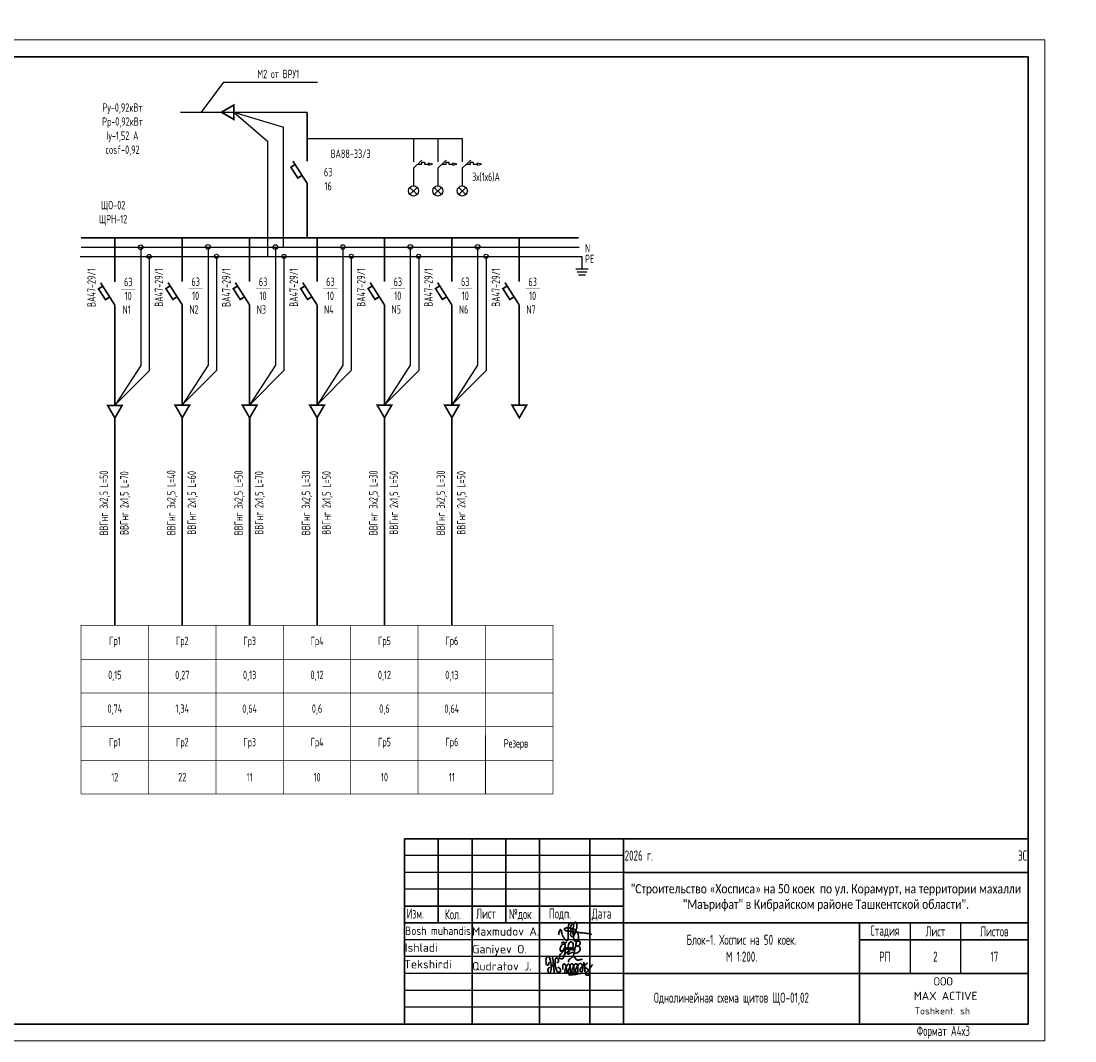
# Model space of a CAD drawing. Header units: millimetres. Extents: x 473009 to 2502882, y 456217 to 1153743.
# Tile 7 of 124: x 651643 to 682917, y 457033 to 487290. Entities that reach past the tile are written whole.
import ezdxf
from ezdxf.enums import TextEntityAlignment as Align

# ---------------------------------------------------------------- set-up
doc = ezdxf.new("R2010")
doc.units = ezdxf.units.MM
for name, color, linetype in [('_Текст', 7, 'Continuous'), ('EKAB', 7, 'Continuous'), ('FORMAT', 150, 'Continuous'), ('Osnova', 7, 'Continuous'), ('построение', 7, 'Continuous'), ('формат', 136, 'Continuous')]:
    doc.layers.add(name, color=color, linetype=linetype)
doc.layers.add('ТХ. штамп', color=7, linetype='Continuous', lineweight=25)
doc.layers.add('ЭМ', color=240, linetype='Continuous', lineweight=20)
doc.styles.add('COMPLEX', font='isocpeur.ttf')
doc.styles.add('SPDS', font='spds.shx', dxfattribs={"width": 0.8, "height": 250})
doc.styles.add('SPDS1', font='spds.shx', dxfattribs={"width": 0.8})

# ---------------------------------------------------------------- blocks, each defined once
blk = doc.blocks.new('*U102')
at = {"color": 0, "linetype": 'Continuous', "lineweight": 30}
for p, q in [((404, 60), (589, 60)), ((404, 5), (404, 60))]:
    blk.add_line(p, q, dxfattribs=at)
at = {"layer": 'ЭМ', "color": 0, "lineweight": 30, "ltscale": 0.5}
for p, q in [((20, 90), (8, 90)), ((8, 5), (8, 90)), ((13, 5), (13, 90)), ((20, 65), (8, 65)), ((20, 30), (8, 30)), ((20, 5), (8, 5))]:
    blk.add_line(p, q, dxfattribs=at)
at = {"layer": 'ЭМ', "color": 0, "lineweight": 20, "ltscale": 0.5}
blk.add_lwpolyline([(0, 0), (594, 0), (594, 297), (0, 297)], close=True, dxfattribs=at)
at = {"layer": 'ЭМ', "color": 0, "lineweight": 30, "ltscale": 0.5}
blk.add_lwpolyline([(20, 5), (589, 5), (589, 292), (20, 292)], close=True, dxfattribs=at)
at = {"layer": 'ЭМ', "color": 0, "lineweight": 25, "ltscale": 100, "char_height": 3, "attachment_point": 2, "rotation": 90, "style": 'SPDS'}
for s, insert, width in [('Взам. инв. №', (8.72, 77.28), 31.9567), ('Подпись и дата', (8.76, 47.02), 43.3948), ('Инв. № подл.', (8.76, 17.32), 41.415)]:
    blk.add_mtext(s, dxfattribs=dict(at, insert=insert, width=width))
blk = doc.blocks.new('A$C4c4061ee')
at = {"color": 184, "lineweight": 30}
blk.add_spline([(-39.7, -7.1), (-36.8, 4), (-34, 7.9), (-31.2, -0.1), (-24.1, -16.2), (-16.7, -23.5), (-13.9, -23.5), (-12.5, -17.9), (-12.5, 12.7), (-8.3, 24.8), (-4.4, 27), (-3.4, 21.4), (-5.7, 12.9), (-4.4, 8), (-4.4, -10), (-2, -12.6), (3.3, -10), (9.6, 6.1), (12.6, 19.5), (7.6, 28.9), (4.7, 26.6), (2.4, 16.6), (1.1, -1.2), (2.9, -14.2), (6.8, -24.8), (10.9, -24.8), (15, -21.3), (16.5, -17.2), (16.5, -9.9), (12, 2), (5.9, 7.4), (-2.7, 10.3), (-10, 12.1), (-17, 12.1), (-21.5, 11.2), (-22.5, 7.7), (-20, 5.4), (-14, 3.7), (-0.7, 1.8), (11, 0.5), (22.2, -1.2), (37.6, -2.6), (43.5, -3.6), (49.3, -4.5), (54.9, -6.4)], degree=3, dxfattribs=at)
blk = doc.blocks.new('Odil Ganiyev')
at = {"color": 184, "lineweight": 30}
for points in [[(278009, -189095), (278081, -189029), (278139, -189055), (278204, -188993)], [(278218, -189288), (278220, -189298), (278251, -189229), (278258, -189294), (278315, -189206), (278295, -189231), (278320, -189288), (278380, -189198), (278355, -189239), (278384, -189286), (278449, -189192), (278428, -189223), (278438, -189281), (278515, -189197), (278494, -189208), (278505, -189282), (278604, -188932), (278563, -189514)], [(278174, -189155), (278173, -189633), (278135, -189699), (278036, -189702), (278008, -189605), (278074, -189469), (278128, -189405), (278218, -189288)], [(278213, -189509), (278316, -189388), (278340, -189483), (278421, -189425), (278521, -189382)]]:
    blk.add_spline(points, degree=3, dxfattribs=at)
for points, knots in [([(278396, -189316), (278466, -189243), (278495, -189145), (278487, -189009), (278378, -188944), (278332, -188998), (278319, -189020), (278305, -189050), (278280, -189134), (278300, -189288), (278388, -189386)], [0, 0, 0, 0, 210.331661, 341.544209, 437.993539, 521.209993, 521.209993, 521.209993, 602.643394, 823.015149, 823.015149, 823.015149, 823.015149]), ([(278617, -189118), (278680, -189058), (278780, -189127), (278817, -189262), (278675, -189400), (278595, -189412), (278531, -189410)], [498.211239, 498.211239, 498.211239, 498.211239, 560.962433, 628.560844, 789.184895, 992.203079, 992.203079, 992.203079, 992.203079]), ([(278604, -188939), (278630, -188908), (278658, -188890), (278746, -188897), (278776, -188980), (278743, -189054), (278691, -189101), (278617, -189118)], [0, 0, 0, 0, 59.301687, 137.83445, 232.671471, 306.955654, 371.443461, 371.443461, 371.443461, 371.443461]), ([(278093, -189111), (278063, -189124), (277979, -189180), (277976, -189469), (278121, -189357), (278159, -189260), (278167, -189222)], [0, 0, 0, 0, 84.01965, 319.3343, 434.006974, 519.963926, 519.963926, 519.963926, 519.963926]), ([(278167, -189222), (278181, -189151), (278171, -189084), (278111, -189103), (278093, -189111)], [526.826092, 526.826092, 526.826092, 526.826092, 665.559085, 706.396126, 706.396126, 706.396126, 706.396126])]:
    blk.add_open_spline(points, degree=3, knots=knots, dxfattribs=at)
blk = doc.blocks.new('A$C77aec0c1')
at = {"color": 184, "lineweight": 30}
for points in [[(-78.4, 25.2), (-78.4, 19.8), (-80.1, 15.4), (-82.7, 15.2), (-85.9, 18.3), (-87.6, 24.6), (-87.6, 33.5), (-85.8, 41.5), (-83.2, 44.9), (-79.5, 45.3), (-74.8, 37.3), (-71.4, 24), (-70.3, 12.8), (-70.6, 1.9), (-72.5, -8.2), (-74.5, -11.9), (-76.7, -12.4), (-79.3, -9.8), (-81.1, -2.5), (-80.5, 2.8), (-78.6, 6.3), (-76.3, 8.1), (-74.2, 8.6)], [(-70.3, 8.8), (-64.2, 15.4), (-63.4, 26), (-64.7, 36.5), (-65.8, 41.1), (-66, 40.4), (-65.4, 38.6), (-63.9, 30.6), (-63.4, 26), (-62.4, 17.4), (-61.3, 7.7), (-60.5, -1.3), (-59.7, -9.1), (-59.2, -11.6), (-59.5, -10.3), (-59.8, -8.8), (-61, 4.4), (-61.6, 9.7), (-62.2, 15.2), (-62.4, 16.8), (-60.5, 15), (-58.2, 15.7), (-56.6, 21.2), (-56.7, 31.2), (-55.8, 37.1), (-53.2, 40), (-50, 39.7), (-45.9, 34.7), (-45.4, 29.7), (-46.3, 25.7), (-48.8, 25), (-50.3, 25.3)], [(-10.4, 26.1), (-11.3, 30.7), (-5.9, 37.4), (1.2, 43.5), (6.2, 44.3), (10.3, 42.2), (12.4, 38), (15, 34.5), (18.4, 33), (24.9, 33.5), (29.4, 34.6), (33.6, 34.4), (35.1, 34)], [(-56.6, 20.3), (-55.7, 12.4), (-53.4, 2), (-50.9, -4.5), (-47.7, -7.4), (-43.4, -8.2), (-40.2, -6.5), (-38.7, -1.4), (-39.6, 2.9), (-41.5, 6), (-44.2, 7.7), (-47, 7.2), (-47.6, 5.7)], [(-30.4, 1), (-29.8, 17.4), (-28.4, 20.1), (-25.6, 19.9), (-20.5, 13.6), (-18.9, 4.6), (-17.5, -7.1), (-18.5, -11.1), (-21.9, -11.5), (-24, -7.9), (-23.3, -0.6), (-20.4, 7.3), (-17, 14), (-13.9, 18.7), (-9.6, 18.3), (-6.3, 10.9), (-5, -2.4), (-5, -8.8), (-9, -10.1), (-12.3, -6.5), (-11.2, 0.2), (-8.3, 6.3), (-6.9, 12.8), (-4.7, 17.9), (-0.2, 20.5), (4.2, 17.9), (6, 9.7), (7.1, 1), (7.6, -6.8), (4.7, -8.8), (0.1, -8.1), (-0.1, -1.4), (3.2, 6.9), (7.8, 15.8), (10.6, 19.9), (16, 19.6), (19.3, 13.2), (20.4, 0.9), (19.5, -6.1), (16.8, -9.2), (13.6, -8.5), (11.7, -1), (15.1, 6.9), (19.9, 14.2), (24.4, 19.9), (31, 21.1), (35, 14.6), (36.2, 0.9), (34.1, -5.6), (29.3, -6.4), (26.9, -3.5), (30.5, 6.3), (35.4, 12.4), (39.7, 19.3), (40.4, 25.2), (40.7, 24.3), (43.9, -4.9), (43.8, -3.9), (42.9, 9.7), (43.1, 12.5), (45.5, 16.5), (50.4, 21.1), (52.2, 22.2), (51.2, 21.8)], [(42.9, 10.8), (45.1, 7.7), (48.3, 5.7), (51.7, 3.7), (54.9, -0.4), (57.8, -5.8), (58.9, -10.7), (58.5, -15.5), (56.8, -17.9), (52, -18.5), (48.4, -18.1), (46.1, -15.6), (45.8, -12.6), (48.1, -9.4), (51.1, -6.3), (54.5, -2.6), (57.9, 1), (62.2, 6.3), (66.5, 12.8), (69.8, 17.8)], [(-11.8, -17.3), (-2.7, -17.5), (7.9, -15.9), (17.6, -14.8), (25.1, -13.1), (30.9, -13.1)]]:
    blk.add_spline(points, degree=3, dxfattribs=at)
blk = doc.blocks.new('124343576765846544')
at = {"color": 7, "lineweight": 25, "ltscale": 100}
for p in [(526998, 459414), (521998, 457914)]:
    blk.add_line(p, (526998, 457914), dxfattribs=at)
at = {"layer": '_Текст', "color": 7, "lineweight": 30}
for p, q in [((526998, 463414), (508498, 463414)), ((509498, 463414), (509498, 460914)), ((510498, 463414), (510498, 457914)), ((511498, 463414), (511498, 460914)), ((512498, 463414), (512498, 457914)), ((513998, 463414), (513998, 457914)), ((514998, 463414), (514998, 457914)), ((526998, 462414), (514998, 462414)), ((514998, 461414), (508498, 461414)), ((526998, 460914), (508498, 460914)), ((521998, 460914), (521998, 457914)), ((526998, 460414), (521998, 460414)), ((526998, 459414), (514998, 459414))]:
    blk.add_line(p, q, dxfattribs=at)
at = {"layer": '_Текст', "color": 7, "linetype": 'ByBlock', "lineweight": 30}
blk.add_line((508498, 463414), (508498, 457914), dxfattribs=at)
at = {"layer": '_Текст', "color": 7, "lineweight": 25}
for p, q in [((514998, 462914), (508498, 462914)), ((514998, 462414), (508498, 462414)), ((514998, 461914), (508498, 461914)), ((523498, 460914), (523498, 459414)), ((524998, 460914), (524998, 459414)), ((514998, 460414), (508498, 460414)), ((514998, 459914), (508498, 459914)), ((514998, 459414), (508498, 459414)), ((514998, 458914), (508498, 458914)), ((514998, 458414), (508498, 458414))]:
    blk.add_line(p, q, dxfattribs=at)
for name, p, xscale, yscale, zscale in [('A$C4c4061ee', (513481, 460638), 10.45975922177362, 10.45975922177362, 10.45975922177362), ('A$C77aec0c1', (513463, 459525), 8.776011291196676, 8.776011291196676, 8.776011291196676)]:
    blk.add_blockref(name, p, dxfattribs=dict(xscale=xscale, yscale=yscale, zscale=zscale))
at = {"xscale": 0.7326778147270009, "yscale": 0.7326778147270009, "zscale": 0.7326778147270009, "rotation": 351.5695638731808}
blk.add_blockref('Odil Ganiyev', (331974, 627214), dxfattribs=at)
at = {"color": 0, "linetype": 'Continuous', "lineweight": -2, "style": 'COMPLEX', "width": 0.85}
blk.add_text('Bosh muhandis', height=250, dxfattribs=at).set_placement((509489, 460683), align=Align.MIDDLE_CENTER)
at = {"color": 0, "linetype": 'Continuous', "lineweight": -2, "style": 'COMPLEX'}
for s, p in [('Maxmudov A.', (510499, 460538)), ('Ganiyev O.', (510507, 460012)), ('Qudratov J.', (510499, 459505))]:
    blk.add_text(s, height=250, dxfattribs=at).set_placement(p)
for s, p in [('Ishladi', (508993, 460184)), ('Tekshirdi', (509191, 459691))]:
    blk.add_text(s, height=250, dxfattribs=at).set_placement(p, align=Align.MIDDLE_CENTER)
at = {"style": 'COMPLEX'}
for s, p in [('ООО', (524196, 459059)), ('MAX ACTIVE', (523607, 458628))]:
    blk.add_text(s, height=243.5, dxfattribs=at).set_placement(p)
at = {"ltscale": 100, "style": 'COMPLEX'}
blk.add_text('Toshkent. sh', height=206.67, dxfattribs=at).set_placement((525275, 458199), align=Align.RIGHT)
at = {"color": 0, "lineweight": 25, "insert": (525998, 459914), "char_height": 300, "width": 2000, "attachment_point": 5, "style": 'SPDS1'}
blk.add_mtext('17', dxfattribs=at)
at = {"layer": '_Текст', "color": 7, "lineweight": 25, "style": 'SPDS1', "width": 0.8}
for s, p in [('Изм.', (508560, 461043)), ('Кол.', (509690, 461022)), ('Лист', (510622, 461043)), ('№док', (511595, 461027)), ('Подп.', (512782, 461043)), ('Дата', (514053, 461043))]:
    blk.add_text(s, height=300, dxfattribs=at).set_placement(p)
at = {"layer": '_Текст', "color": 7, "char_height": 300, "attachment_point": 5}
for s, insert, width, style in [('2026 г.                                                                                        ЭС', (520998, 462914), 12000, 'SPDS1'), ('{\\fCalibri|b0|i0|c204|p34;\\H0.91667x;\\C256;"Строительство «Хосписа» на 50 коек  по ул. Корамурт, на территории махалли "Маърифат" в Кибрайском районе Ташкентской области".\\H1.30253x; }', (520998, 461664), 12000, 'SPDS'), ('Стадия', (522748, 460664), 1500, 'SPDS1'), ('Лист', (524248, 460664), 1500, 'SPDS1'), ('Листов', (525998, 460664), 1500, 'SPDS1'), ('Блок-1. Хоспис на 50 коек.\\PМ 1:200.', (518498, 460164), 7000, 'SPDS'), ('РП', (522748, 459914), 1500, 'SPDS1')]:
    blk.add_mtext(s, dxfattribs=dict(at, insert=insert, width=width, style=style))

msp = doc.modelspace()

# ---------------------------------------------------------------- linework, layer by layer
at = {"color": 7}
for p, q in [((663287.5, 482926.7), (663538.1, 483164.1)), ((663287.5, 482926.7), (663287.5, 482400.6)), ((663412.8, 483045.4), (663533.8, 483045.4)), ((663533.8, 483045.4), (663533.8, 483107.5)), ((663533.8, 483107.5), (663612.9, 483107.5)), ((663612.9, 483107.5), (663612.9, 483045.4)), ((663612.9, 483045.4), (663732.6, 483045.4)), ((664012.1, 482926.7), (664262.7, 483164.1)), ((664012.1, 482926.7), (664012.1, 482400.6)), ((664137.4, 483045.4), (664258.4, 483045.4)), ((664258.4, 483045.4), (664258.4, 483107.5)), ((664258.4, 483107.5), (664337.5, 483107.5)), ((664337.5, 483107.5), (664337.5, 483045.4)), ((664337.5, 483045.4), (664457.3, 483045.4)), ((664736.7, 482926.7), (664987.4, 483164.1)), ((664736.7, 482926.7), (664736.7, 482400.6)), ((664862.1, 483045.4), (664983, 483045.4)), ((664983, 483045.4), (664983, 483107.5)), ((664983, 483107.5), (665062.1, 483107.5)), ((665062.1, 483107.5), (665062.1, 483045.4)), ((665062.1, 483045.4), (665181.9, 483045.4)), ((663181.4, 482356.7), (663393.6, 482144.5)), ((663181.4, 482144.5), (663393.6, 482356.7)), ((663287.5, 482550.6), (663287.5, 482400.6)), ((663906.1, 482356.7), (664118.2, 482144.5)), ((663906.1, 482144.5), (664118.2, 482356.7)), ((664012.1, 482550.6), (664012.1, 482400.6)), ((664630.7, 482356.7), (664842.8, 482144.5)), ((664630.7, 482144.5), (664842.8, 482356.7)), ((664736.7, 482550.6), (664736.7, 482400.6))]:
    msp.add_line(p, q, dxfattribs=at)
for centre in [(663287.5, 482250.6), (664012.1, 482250.6), (664736.7, 482250.6)]:
    msp.add_circle(centre, 150, dxfattribs=at)
at = {"layer": 'EKAB', "color": 7}
for p, q in [((663732.7, 483049.3), (663732.2, 483018.8)), ((663732.2, 483018.8), (663853.5, 483047.1)), ((663732.7, 483049), (663733.5, 483079.5)), ((663853.5, 483047.1), (663733.5, 483079.5)), ((664457.3, 483049.3), (664456.8, 483018.8)), ((664456.8, 483018.8), (664578.1, 483047.1)), ((664457.3, 483049), (664458.2, 483079.5)), ((664578.1, 483047.1), (664458.2, 483079.5)), ((665181.4, 483018.8), (665302.7, 483047.1)), ((665182, 483049), (665182.8, 483079.5)), ((665302.7, 483047.1), (665182.8, 483079.5))]:
    msp.add_line(p, q, dxfattribs=at)
at = {"layer": 'FORMAT', "color": 0, "lineweight": 25, "ltscale": 2}
for p, q in [((657958.8, 484586.1), (659426.3, 484139)), ((657958.8, 484586.1), (658959.2, 483726.7)), ((659426.3, 480581.4), (659426.3, 484139)), ((660135, 483810.1), (664736.7, 483810.1)), ((663287.5, 483810.1), (663287.5, 483112.6)), ((664012.1, 483810.1), (664012.1, 483112.6)), ((664736.7, 483810.1), (664736.7, 483112.6)), ((658959.2, 483726.7), (658959.2, 480304.3)), ((665182, 483049.3), (665181.4, 483018.8)), ((653424, 480581.4), (668204.4, 480581.4)), ((655192, 480581.4), (655192, 477072.5)), ((657192.3, 480589.6), (657192.3, 477080.7)), ((659191.7, 480586.1), (659191.7, 477077.2)), ((661191.9, 480587.8), (661191.9, 477078.9)), ((663192, 480589.6), (663192, 477080.7)), ((665192.1, 480589.4), (665192.1, 477080.5)), ((655443.2, 480304.3), (655443.2, 476914.7)), ((657443.5, 480312.5), (657443.5, 476923)), ((659442.9, 480309), (659442.9, 476919.4)), ((661443, 480310.7), (661443, 476921.2)), ((663443.1, 480312.5), (663443.1, 476923)), ((665443.2, 480312.3), (665443.2, 476922.8)), ((668103.2, 479936.8), (668468.1, 479936.8)), ((668142.8, 479848.9), (668428.4, 479848.9)), ((668182.5, 479761), (668388.8, 479761)), ((655192, 477072.5), (654426.3, 475886)), ((657192.3, 477080.7), (656426.6, 475894.2)), ((659191.7, 477077.2), (658426, 475890.7)), ((661191.9, 477078.9), (660426.1, 475892.5)), ((663192, 477080.7), (662426.3, 475894.2)), ((665192.1, 477080.5), (664426.4, 475894)), ((655443.2, 476914.7), (654447.2, 475918.4)), ((657443.5, 476923), (656447.5, 475926.6)), ((659442.9, 476919.4), (658446.9, 475923)), ((661443, 476921.2), (660447, 475924.8)), ((663443.1, 476923), (662447.1, 475926.6)), ((665443.2, 476922.8), (664447.3, 475926.4))]:
    msp.add_line(p, q, dxfattribs=at)
at = {"layer": 'FORMAT', "color": 0, "lineweight": 25, "ltscale": 2, "const_width": 50}
for points in [[(657587.4, 484586.1), (657958.8, 484371.6), (657958.8, 484800.5)], [(654426.8, 475514.6), (654641.2, 475886), (654212.4, 475886)], [(656427.1, 475522.9), (656641.6, 475894.2), (656212.7, 475894.2)], [(658426.5, 475519.3), (658641, 475890.7), (658212.1, 475890.7)], [(660426.7, 475521.1), (660641.1, 475892.5), (660212.3, 475892.5)], [(662426.8, 475522.9), (662641.2, 475894.2), (662212.4, 475894.2)], [(664426.9, 475522.7), (664641.3, 475894), (664212.5, 475894)], [(666428.5, 475520.6), (666642.9, 475892), (666214.1, 475892)]]:
    msp.add_lwpolyline(points, close=True, dxfattribs=at)
at = {"layer": 'FORMAT', "color": 0, "lineweight": 25, "ltscale": 2}
for points, const_width in [([(660135, 484586.1), (656370.3, 484586.1)], 40), ([(660135, 484586.1), (660135, 483129.6)], 50), ([(659774.8, 483035.1), (659649.3, 482954.9), (659854.7, 482633.7), (659980.2, 482714)], 50), ([(660136, 482470.3), (659711.1, 483134.7)], 50), ([(660135, 482471.9), (660135, 480858.5)], 50), ([(653424, 480858.5), (668188.5, 480858.5)], 50), ([(654426.3, 480858.5), (654426.3, 479553.4)], 50), ([(656426.6, 480866.7), (656426.6, 479561.6)], 50), ([(658426, 480863.2), (658426, 479558.1)], 50), ([(660426.1, 480864.9), (660426.1, 479559.8)], 50), ([(662426.3, 480866.7), (662426.3, 479561.6)], 50), ([(664426.4, 480866.5), (664426.4, 479561.4)], 50), ([(666426.5, 480864.4), (666426.5, 479559.2)], 50), ([(654066.5, 479425.5), (653941, 479345.3), (654146.4, 479024.2), (654271.9, 479104.4)], 50), ([(654427.7, 478860.7), (654002.8, 479525.1)], 50), ([(656066.8, 479433.7), (655941.4, 479353.5), (656146.7, 479032.4), (656272.2, 479112.6)], 50), ([(656428, 478868.9), (656003.1, 479533.3)], 50), ([(658066.2, 479430.2), (657940.8, 479350), (658146.1, 479028.9), (658271.6, 479109.1)], 50), ([(658427.4, 478865.4), (658002.5, 479529.8)], 50), ([(660066.3, 479432), (659940.9, 479351.7), (660146.3, 479030.6), (660271.7, 479110.9)], 50), ([(660427.6, 478867.2), (660002.7, 479531.6)], 50), ([(662066.5, 479433.7), (661941, 479353.5), (662146.4, 479032.4), (662271.8, 479112.6)], 50), ([(662427.7, 478868.9), (662002.8, 479533.3)], 50), ([(664066.6, 479433.6), (663941.1, 479353.3), (664146.5, 479032.2), (664272, 479112.4)], 50), ([(664427.8, 478868.7), (664002.9, 479533.1)], 50), ([(666066.7, 479431.4), (665941.2, 479351.2), (666146.6, 479030), (666272.1, 479110.3)], 50), ([(666427.9, 478866.6), (666003, 479531)], 50), ([(654612.9, 479340.9), (655034.8, 479340.9)], 10), ([(656613.2, 479349.2), (657035.1, 479349.2)], 10), ([(658612.6, 479345.6), (659034.5, 479345.6)], 10), ([(660612.7, 479347.4), (661034.6, 479347.4)], 10), ([(662612.8, 479349.2), (663034.8, 479349.2)], 10), ([(664612.9, 479349), (665034.9, 479349)], 10), ([(666613.1, 479346.8), (667035, 479346.8)], 10), ([(654426.3, 478860.6), (654426.3, 475886)], 50), ([(656426.6, 478868.8), (656426.6, 475894.2)], 50), ([(658426, 478865.3), (658426, 475890.7)], 50), ([(660426.1, 478867), (660426.1, 475892.5)], 50), ([(662426.3, 478868.8), (662426.3, 475894.2)], 50), ([(664426.4, 478868.6), (664426.4, 475894)], 50), ([(666427.9, 478866.6), (666427.9, 475892)], 50), ([(654426.8, 475514.6), (654426.8, 469366.3)], 50), ([(656427.1, 475522.9), (656427.1, 469374.5)], 50), ([(658426.5, 475519.3), (658426.5, 469371)], 50), ([(660426.7, 475521.1), (660426.7, 469372.7)], 50), ([(662426.8, 475522.9), (662426.8, 469374.5)], 50), ([(664426.9, 475522.7), (664426.9, 469374.3)], 50), ([(655425.7, 469374.5), (655425.4, 464359.2)], 20), ([(657425.1, 469362.7), (657424.7, 464359.2)], 20), ([(659425.3, 469364.5), (659424.8, 464359.2)], 20), ([(661425.4, 469366.3), (661424.9, 464360.9)], 20), ([(663425.5, 469366.1), (663425, 464360.7)], 20), ([(665425.6, 469365.9), (665425.1, 464360.5)], 20)]:
    msp.add_lwpolyline(points, dxfattribs=dict(at, const_width=const_width))
msp.add_lwpolyline([(653397.5, 480304.5), (668285.6, 480304.5), (668285.6, 479936.8)], dxfattribs=at)
for centre, radius in [((655192, 480581.4), 68.8), ((657192.3, 480589.6), 68.8), ((657443.5, 480312.5), 61.1), ((659191.7, 480586.1), 68.8), ((659442.9, 480309), 61.1), ((661191.9, 480587.8), 68.8), ((661443, 480310.7), 61.1), ((663192, 480589.6), 68.8), ((663443.1, 480312.5), 61.1), ((665192.1, 480589.4), 68.8), ((665443.2, 480312.3), 61.1), ((655443.2, 480304.3), 61.1)]:
    msp.add_circle(centre, radius, dxfattribs=at)
at = {"layer": 'Osnova', "color": 0, "const_width": 20}
for points in [[(653425.4, 469374.5), (653425.1, 464359.2)], [(653425.4, 469374.5), (653425.1, 464359.2)], [(653425.4, 469366.3), (667425.7, 469366.3), (667425.3, 464360.3)], [(653425.4, 468358.4), (667425.6, 468358.4)], [(653425.2, 467359.7), (667425.6, 467359.7)], [(653425.1, 466359.7), (667425.5, 466359.7)], [(653425, 465361.7), (667425.4, 465361.7)], [(653424.9, 464360.4), (667425.3, 464360.4)]]:
    msp.add_lwpolyline(points, dxfattribs=at)
at = {"layer": 'построение', "color": 0, "lineweight": 25}
for q in [(656987.5, 484586.1), (660437.6, 485474.8)]:
    msp.add_line((657652.3, 485474.8), q, dxfattribs=at)

# ---------------------------------------------------------------- block references
at = {"lineweight": 50}
msp.add_blockref('124343576765846544', (154527.2, -380.7), dxfattribs=at)
at = {"layer": 'формат', "color": 0, "xscale": 100, "yscale": 100, "zscale": 100}
msp.add_blockref('*U102', (622625.3, 457033.4), dxfattribs=at)

# ---------------------------------------------------------------- texts
at = {"lineweight": 25, "ltscale": 100, "style": 'SPDS1', "width": 0.8}
msp.add_text('Однолинейная схема щитов ЩO-01,02 ', height=300, dxfattribs=at).set_placement((670420.1, 458166.1))
at = {"color": 7, "ltscale": 2, "insert": (513015.9, 476034.8), "char_height": 250, "width": 17719.705, "attachment_point": 4, "line_spacing_factor": 1.44, "style": 'SPDS1'}
msp.add_mtext('\\pi7954.85267;{\\L\\C256;Общие данные\\P\\pi0;\\l    1.Настоящий проект электроосвещения и электрооборудования здания выполнен на основании следующих исходных данных разделов: АР, ОВ, ОС, ТХ. \\PВРУ-1- Ру =116,2кВт; \\P             Рр =98,7кВт.\\P    2.Проектом предусмотрено рабочее (общее, местное) ремонтное и аварийное освещение.\\P    3.Общее рабочее освещение предусматривается стационарными светодиодными светильниками. Выбор типа светильников производился в соответствии с назначением помещений, характеристикой среды и требованиями архитектурного оформления.\\P   4.Освещенность помещений принята согласно нормам и правилам КМК2.01.05-98.\\P   5.Управление рабочим освещением осуществляется выключателями, установленными по месту в помещениях .\\P   6.Аварийное освещение предусматривается по линиям проходов и выходов из здания. Светильники аварийного освещения выделяются из числа светильников общего рабочего освещения и питаются от сети аварийного освещения.\\P   7.Включение светильников общего и аварийного освещения раздельное.\\P  8.Групповая осветительная сеть выполняется кабелем марки ВВГнг-0,66  в ПВХ гофротрубе за подвесным потолком, в плитах перекрытий.   \\P     9.Силовыми электроприемниками являются  технологическое,  сантехническое оборудование. Номинальная мощность установленных электроприемников принята в соответствии с заданиями технологической, вентиляционной частей проекта. \\PРасчетная мощность силовых электроприемников определена методом коэффициентов спроса по характерным группам электроприемников (на основании рекомендаций КМК). . Отключение общей вентиляции при пожаре осуществляется поступлением сигнала на магнитный пускатель "МП".\\P     10.Силовая распределительная сеть выполняется кабелем ВВГнг, проложенная за подвесным потолком в ПВХ гофротрубе и скрыто в ПВХ трубе под слоем штукатурки. \\P     11.Силовые распределительные пункты приняты с автоматическими выключателями на отходящих линиях. Щиты принять навесными. В качестве главного распределительного щита принята панель ПР. Магистральные сети выполняются кабелем марки ВВГнг, проложенные в гофрированных трубах ПВХ, на скобах.\\P    12.Для защиты от поражения электрическим током предусматривается следующие виды заземления :\\P     Заземление всех корпусов электроприемников выполняется в однофазной сети третьим  заземляющим проводом,в трехфазной-пятым заземляющим проводом.\\PВ проекте принята система заземления TN-S. Ввод в здание должен быть предусмотрен пятижильным кабелем. Пятая жила соединяется с заземленной нейтралью источника.\\P    13. Опасные зоны на объекте отсутствуют\\C5;.\\P    }14. {\\C256;Монтаж выполнить в соответствии с ПУЭ и КМК3.05.06-97.}', dxfattribs=at)
at = {"color": 0, "lineweight": 25, "char_height": 250, "width": 3000, "attachment_point": 5, "rotation": 90, "style": 'SPDS1'}
for insert in [(653733.6, 479380.2), (655733.9, 479388.4), (657733.3, 479384.9), (659733.4, 479386.6), (661733.5, 479388.4), (663733.7, 479388.2), (665733.8, 479386)]:
    msp.add_mtext('ВА47-29/1', dxfattribs=dict(at, insert=insert))
at = {"color": 1, "lineweight": 25, "ltscale": 100, "insert": (678775.3, 459533.4), "char_height": 300, "width": 1500, "attachment_point": 5, "style": 'SPDS1'}
msp.add_mtext('{\\C0;2}', dxfattribs=at)
at = {"layer": 'FORMAT', "color": 0, "lineweight": 25, "ltscale": 2, "char_height": 250}
for s, insert, width, attachment_point, style in [('М2 от ВРУ1', (659272.7, 485719.6), 2861.145, 5, 'SPDS1'), ('{\\C7;Pу-0,92кВт\\PPр-0,92кВт\\PIу-1,52 А\\Pcosf-0,92}', (654652.8, 484071.1), 2861.145, 5, 'SPDS1'), ('ВА88-33/3', (661422, 483354.4), 2861.145, 5, 'SPDS1'), ('63\\P16', (660755.8, 482599.7), 2861.145, 5, 'SPDS1'), ('3х(1х6)А', (665439.3, 482657.6), 2861.145, 5, 'SPDS1'), ('ЩO-02\\PЩРН-12', (654377.4, 481587.8), 2861.145, 5, 'SPDS1'), ('N', (668379, 480679.8), 322.357, 1, 'SPDS'), ('PE', (668379, 480357.3), 1975.073, 1, 'SPDS'), ('63\\P10', (654823.8, 479340.9), 2000, 5, 'SPDS1'), ('63\\P10', (656824.1, 479349.2), 2000, 5, 'SPDS1'), ('63\\P10', (658823.5, 479345.6), 2000, 5, 'SPDS1'), ('63\\P10', (660823.7, 479347.4), 2000, 5, 'SPDS1'), ('63\\P10', (662823.8, 479349.2), 2000, 5, 'SPDS1'), ('63\\P10', (664823.9, 479349), 2000, 5, 'SPDS1'), ('63\\P10', (666824, 479346.8), 2000, 5, 'SPDS1'), ('N1{\\W0.3;\\T0.75; }', (654776, 478727.4), 2000, 5, 'SPDS1'), ('N2{\\W0.3;\\T0.75; }', (656776.3, 478735.6), 2000, 5, 'SPDS1'), ('N3{\\W0.3;\\T0.75; }', (658775.7, 478732.1), 2000, 5, 'SPDS1'), ('N4{\\W0.3;\\T0.75; }', (660775.8, 478733.8), 2000, 5, 'SPDS1'), ('N5', (662776, 478735.6), 2000, 5, 'SPDS1'), ('N6{\\W0.3;\\T0.75; }', (664776.1, 478735.4), 2000, 5, 'SPDS1'), ('N7{\\W0.3;\\T0.75; }', (666776.2, 478733.3), 2000, 5, 'SPDS1'), ('Гр1', (654426.2, 468872.2), 2000, 5, 'SPDS1'), ('Гр2', (656425.6, 468868.6), 2000, 5, 'SPDS1'), ('Гр3', (658425, 468865.1), 2000, 5, 'SPDS1'), ('Гр4', (660425.1, 468866.9), 2000, 5, 'SPDS1'), ('Гр5', (662425.2, 468868.6), 2000, 5, 'SPDS1'), ('Гр6', (664425.3, 468868.5), 2000, 5, 'SPDS1'), ('0,15', (654426.2, 467861.6), 2000, 5, 'SPDS1'), ('0,27', (656426.5, 467861.6), 2000, 5, 'SPDS1'), ('0,13', (658425.8, 467860.8), 2000, 5, 'SPDS1'), ('0,12', (660426, 467862.6), 2000, 5, 'SPDS1'), ('0,12', (662426.1, 467862.6), 2000, 5, 'SPDS1'), ('0,13', (664426.2, 467860.2), 2000, 5, 'SPDS1'), ('0,74', (654426.2, 466862.8), 2000, 5, 'SPDS1'), ('1,34', (656426.5, 466862.8), 2000, 5, 'SPDS1'), ('0,64', (658425.8, 466862), 2000, 5, 'SPDS1'), ('0,6', (660426, 466863.8), 2000, 5, 'SPDS1'), ('0,6', (662426.1, 466863.8), 2000, 5, 'SPDS1'), ('0,64', (664426.2, 466861.5), 2000, 5, 'SPDS1'), ('Гр1', (654425.9, 465865.6), 2000, 5, 'SPDS1'), ('Гр2', (656426.2, 465865.6), 2000, 5, 'SPDS1'), ('Гр3', (658425.6, 465864.8), 2000, 5, 'SPDS1'), ('Гр4', (660425.7, 465866.6), 2000, 5, 'SPDS1'), ('Гр5', (662425.9, 465866.6), 2000, 5, 'SPDS1'), ('Гp6', (664426, 465864.2), 2000, 5, 'SPDS1'), ('Резерв', (666329.4, 465827.5), 2000, 5, 'SPDS1'), ('12', (654426.5, 464858.2), 2000, 5, 'SPDS1'), ('22', (656426.8, 464858.2), 2000, 5, 'SPDS1'), ('11', (658426.2, 464857.4), 2000, 5, 'SPDS1'), ('10', (660426.3, 464859.2), 2000, 5, 'SPDS1'), ('10', (662426.5, 464859.2), 2000, 5, 'SPDS1'), ('11', (664426.6, 464856.9), 2000, 5, 'SPDS1')]:
    msp.add_mtext(s, dxfattribs=dict(at, insert=insert, width=width, attachment_point=attachment_point, style=style))
at = {"layer": 'FORMAT', "color": 0, "lineweight": 25, "ltscale": 2, "char_height": 250, "width": 8656.306, "attachment_point": 2, "rotation": 90, "style": 'SPDS1'}
for s, insert in [('ВВГнг 3х2,5 L=50', (653972.6, 472990.9)), ('ВВГнг 2х1,5 L=70', (654581.1, 472990.9)), ('ВВГнг 3х2,5 L=40', (655972.9, 472999.1)), ('ВВГнг 2х1,5 L=60', (656581.4, 472999.1)), ('ВВГнг 3х2,5 L=50', (657972.3, 472995.6)), ('ВВГнг 2х1,5 L=70', (658580.8, 472995.6)), ('ВВГнг 3х2,5 L=30', (659972.4, 472995.6)), ('ВВГнг 2х1,5 L=50', (660580.9, 472995.6)), ('ВВГнг 3х2,5 L=30', (661972.5, 472997.4)), ('ВВГнг 2х1,5 L=50', (662581, 472997.4)), ('ВВГнг 3х2,5 L=30', (663972.7, 472997.2)), ('ВВГнг 2х1,5 L=50', (664581.2, 472997.2))]:
    msp.add_mtext(s, dxfattribs=dict(at, insert=insert))
at = {"layer": 'ТХ. штамп', "lineweight": 25, "insert": (679011.4, 457290.6), "char_height": 300, "width": 3000, "attachment_point": 5, "style": 'SPDS1'}
msp.add_mtext('Формат А4х3', dxfattribs=at)

doc.saveas('drawing.dxf')
